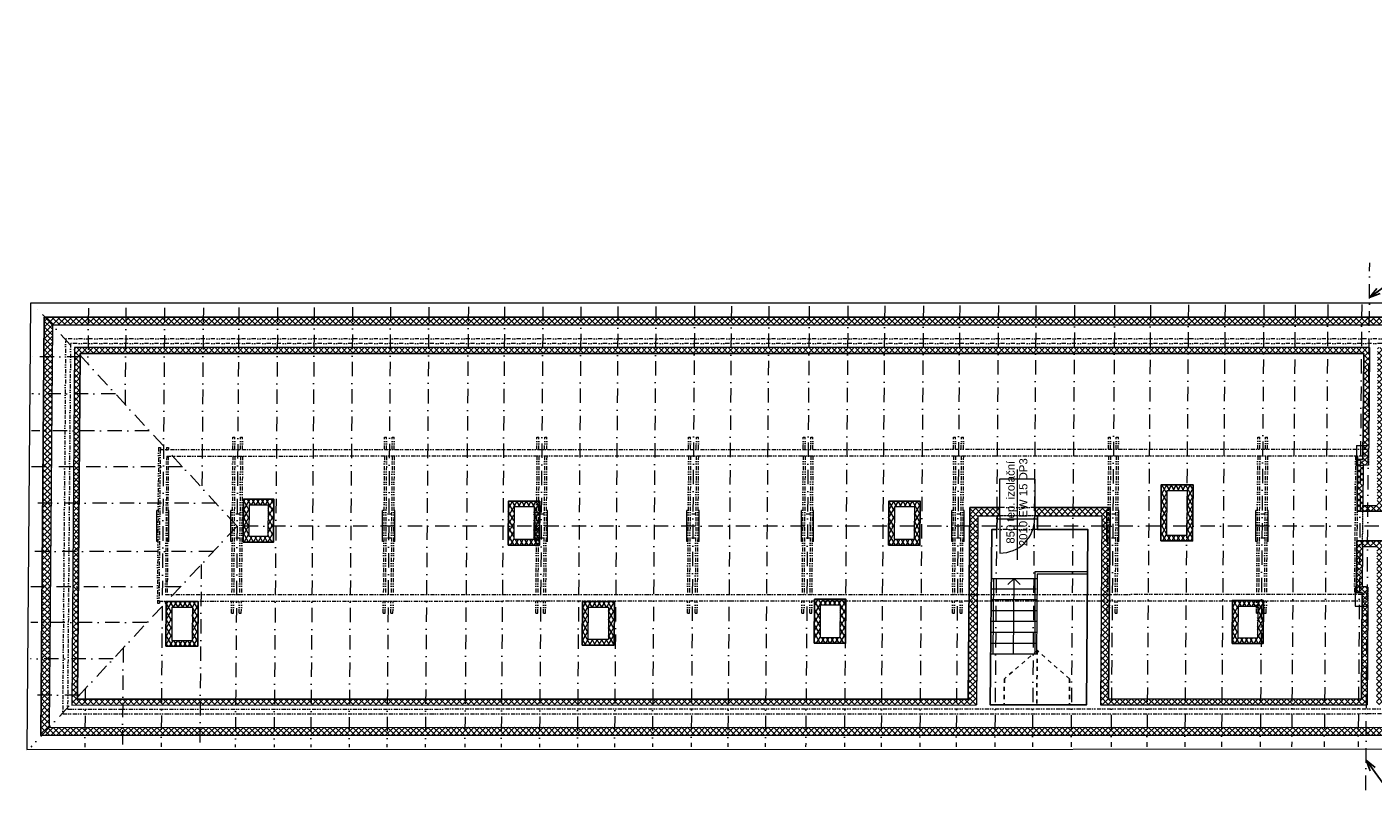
# Model space of a CAD drawing. Extents: x -12999 to 72725, y -101237 to -63774.
# Tile 2 of 3: x 21348 to 54367, y -100934 to -82154. Entities that reach past the tile are written whole.
import ezdxf

# ---------------------------------------------------------------- set-up
doc = ezdxf.new("R2010")
doc.units = 0
doc.header["$MEASUREMENT"] = 0
for name, pattern in [('DGN Style 2', [0.643626, 0.386175, -0.25745]), ('Čerchovaná', [670.277762, 352.777767, -176.388884, 0, -141.111112]), ('Čerchovaná se dvěma tečkami S', [250, 100, -40, 15, -40, 15, -40]), ('čárkovaná S', [200, 100, -100])]:
    doc.linetypes.add(name, pattern=pattern)
for name, color, linetype, lineweight in [('2D VÝPLNĚ_Číslo_pera__4', 91, 'Continuous', 13), ('2D ČÁRY_Číslo_pera__1', 7, 'Continuous', 15), ('2D ČÁRY_Číslo_pera__3', 150, 'Continuous', 13), ('blok I_pohled4_terén_Číslo_pera__4', 91, 'Continuous', 13), ('hřeben_Číslo_pera__1', 7, 'Continuous', 15), ('komín_Číslo_pera__1', 7, 'Continuous', 15), ('krokve_Číslo_pera__1', 7, 'Continuous', 15), ('POZNÁMKY.POPISKA_Číslo_pera__4', 91, 'Continuous', 13), ('POZNÁMKY.TEXT_Číslo_pera__4', 91, 'Continuous', 13), ('svislé konstrukce_Číslo_pera__1', 7, 'Continuous', 15), ('svislé konstrukce_Číslo_pera__2', 1, 'Continuous', 25), ('svislé konstrukce_Číslo_pera__3', 150, 'Continuous', 13), ('vodorovné konstrukce_Číslo_pera__1', 7, 'Continuous', 15), ('zdi_Číslo_pera__1', 7, 'Continuous', 15), ('zdi_Číslo_pera__2', 1, 'Continuous', 25)]:
    doc.layers.add(name, color=color, linetype=linetype, lineweight=lineweight)
doc.layers.add('2D ČÁRY', color=7, linetype='Continuous')
doc.styles.add('GENERATED_STYLE_1', font='arial.ttf')
doc.styles.get("Standard").update_dxf_attribs({"font": 'txt', "bigfont": 'BIGFONT.SHX'})
doc.dimstyles.new('GENERATED_STYLE__3', dxfattribs={"dimtxt": 0.18, "dimasz": 273.6, "dimexe": 0.18, "dimexo": 0.0625, "dimgap": 0.09, "dimtad": 0, "dimtih": 1, "dimtoh": 1, "dimdec": 4, "dimzin": 0, "dimdsep": 46, "dimtxsty": 'Standard', "dimcen": 0.09, "dimadec": 0, "dimazin": 0, "dimtfac": 1, "dimtdec": 4, "dimtmove": 0, "dimatfit": 3, "dimldrblk": 'ARROWHEAD_3', "dimfxl": 0, "dimtolj": 1, "dimtzin": 0, "dimarcsym": 0})
pattern_1 = [(45, (0, 0), (-70.71068, 70.71068), []), (135, (0, 0), (70.71068, 70.71068), [])]
pattern_2 = [(60, (0, 0), (-86.60254, 50), []), (120, (0, 0), (86.60254, 50), [])]

# ---------------------------------------------------------------- blocks, each defined once
blk = doc.blocks.new('LINE_9981', base_point=(45548, -97541))
at = {"layer": '2D ČÁRY_Číslo_pera__3', "linetype": 'Continuous'}
for p, q in [((45563, -95691), (45411, -95840)), ((45548, -97541), (45563, -95691)), ((45563, -95691), (45711, -95843))]:
    blk.add_line(p, q, dxfattribs=at)
blk = doc.blocks.new('ARROWHEAD_3')
at = {"linetype": 'Continuous'}
blk.add_line((0, 0), (-1, 0), dxfattribs=at)
at = {"linetype": 'Continuous', "flags": 128}
blk.add_lwpolyline([(-1, 0.2679), (0, 0), (-1, -0.2679)], dxfattribs=at)

msp = doc.modelspace()

# ---------------------------------------------------------------- hatches: boundary and pattern name
at = {"layer": '2D VÝPLNĚ_Číslo_pera__4', "linetype": 'Continuous'}
h = msp.add_hatch(dxfattribs=at)
h.set_pattern_fill('TEPELNA_IZOLACE_EPS', color=8, style=0, pattern_type=2)
h.set_pattern_definition(pattern_1)
h.paths.add_polyline_path([(21691, -99547), (72327, -99535), (72384, -82525), (62192, -82495), (62142, -89276), (21774, -89276)], flags=0)
h.paths.add_polyline_path([(21892, -99347), (21972, -89476), (62341, -89476), (62390, -82695), (72183, -82724), (72128, -99335)], flags=0)
h = msp.add_hatch(dxfattribs=at)
h.set_pattern_fill('TEPELNA_IZOLACE_EPS', color=8, style=0, pattern_type=2)
h.set_pattern_definition(pattern_1)
h.paths.add_polyline_path([(44477, -93952), (44439, -98652), (22588, -98657), (22657, -90166), (54138, -90166), (54118, -92769), (53987, -92769), (53976, -94039), (54606, -94039), (54618, -90166), (62976, -90166), (63025, -83387), (71541, -83412), (71490, -98645), (54590, -98649), (54603, -94769), (53970, -94769), (53960, -96039), (54099, -96039), (54079, -98649), (47879, -98651), (47917, -93951), (46075, -93951), (46075, -94151), (47715, -94151), (47678, -98791), (54218, -98789), (54240, -95900), (54101, -95899), (54109, -94909), (54463, -94909), (54450, -98789), (71630, -98785), (71681, -83273), (62886, -83247), (62837, -90026), (54479, -90026), (54466, -93899), (54117, -93899), (54125, -92909), (54257, -92910), (54279, -90026), (22518, -90026), (22447, -98797), (44638, -98792), (44675, -94152), (45205, -94151), (45205, -93951)], flags=0)
h = msp.add_hatch(dxfattribs=at)
h.set_pattern_fill('TEPELNA_IZOLACE_MINERÁL', color=8, style=0, pattern_type=2)
h.set_pattern_definition(pattern_2)
h.paths.add_polyline_path([(49171, -93390), (49160, -94770), (49940, -94770), (49951, -93390)], flags=0)
h.paths.add_polyline_path([(49301, -94630), (49310, -93530), (49810, -93530), (49801, -94630)], flags=0)
h = msp.add_hatch(dxfattribs=at)
h.set_pattern_fill('TEPELNA_IZOLACE_MINERÁL', color=8, style=0, pattern_type=2)
h.set_pattern_definition(pattern_2)
h.paths.add_polyline_path([(26658, -93746), (26649, -94796), (27399, -94796), (27408, -93746)], flags=0)
h.paths.add_polyline_path([(26790, -94656), (26797, -93886), (27267, -93886), (27260, -94656)], flags=0)
h = msp.add_hatch(dxfattribs=at)
h.set_pattern_fill('TEPELNA_IZOLACE_MINERÁL', color=8, style=0, pattern_type=2)
h.set_pattern_definition(pattern_2)
h.paths.add_polyline_path([(33158, -93796), (33149, -94876), (33919, -94876), (33928, -93796)], flags=0)
h.paths.add_polyline_path([(33290, -94736), (33296, -93936), (33786, -93936), (33780, -94736)], flags=0)
h = msp.add_hatch(dxfattribs=at)
h.set_pattern_fill('TEPELNA_IZOLACE_MINERÁL', color=8, style=0, pattern_type=2)
h.set_pattern_definition(pattern_2)
h.paths.add_polyline_path([(42488, -93796), (42479, -94876), (43249, -94876), (43258, -93796)], flags=0)
h.paths.add_polyline_path([(42620, -94736), (42627, -93936), (43117, -93936), (43110, -94736)], flags=0)
h = msp.add_hatch(dxfattribs=at)
h.set_pattern_fill('TEPELNA_IZOLACE_MINERÁL', color=8, style=0, pattern_type=2)
h.set_pattern_definition(pattern_2)
h.paths.add_polyline_path([(24767, -96256), (24759, -97356), (25539, -97356), (25547, -96256)], flags=0)
h.paths.add_polyline_path([(24900, -97216), (24906, -96396), (25406, -96396), (25400, -97216)], flags=0)
h = msp.add_hatch(dxfattribs=at)
h.set_pattern_fill('TEPELNA_IZOLACE_MINERÁL', color=8, style=0, pattern_type=2)
h.set_pattern_definition(pattern_2)
h.paths.add_polyline_path([(34978, -96254), (34969, -97324), (35749, -97324), (35758, -96254)], flags=0)
h.paths.add_polyline_path([(35110, -97184), (35117, -96394), (35617, -96394), (35610, -97184)], flags=0)
h = msp.add_hatch(dxfattribs=at)
h.set_pattern_fill('TEPELNA_IZOLACE_MINERÁL', color=8, style=0, pattern_type=2)
h.set_pattern_definition(pattern_2)
h.paths.add_polyline_path([(40668, -96202), (40660, -97282), (41430, -97282), (41438, -96202)], flags=0)
h.paths.add_polyline_path([(40801, -97142), (40807, -96342), (41297, -96342), (41291, -97142)], flags=0)
h = msp.add_hatch(dxfattribs=at)
h.set_pattern_fill('TEPELNA_IZOLACE_MINERÁL', color=8, style=0, pattern_type=2)
h.set_pattern_definition(pattern_2)
h.paths.add_polyline_path([(50918, -96230), (50910, -97290), (51670, -97290), (51678, -96230)], flags=0)
h.paths.add_polyline_path([(51051, -97150), (51057, -96370), (51537, -96370), (51531, -97150)], flags=0)

# ---------------------------------------------------------------- linework, layer by layer
at = {"layer": '2D ČÁRY_Číslo_pera__1', "color": 8, "linetype": 'Čerchovaná'}
msp.add_line((54189, -100883), (54284, -87947), dxfattribs=at)
at = {"layer": '2D ČÁRY_Číslo_pera__1', "color": 8, "linetype": 'Continuous'}
for p, q in [((45205, -94151), (45205, -93951)), ((46075, -94151), (46075, -93951))]:
    msp.add_line(p, q, dxfattribs=at)
at = {"layer": '2D ČÁRY_Číslo_pera__1', "color": 8, "linetype": 'Continuous', "flags": 128}
msp.add_lwpolyline([(46075, -93951), (46075, -93251), (45205, -93251), (45205, -93951)], dxfattribs=at)
at = {"layer": '2D ČÁRY_Číslo_pera__3', "color": 8, "linetype": 'Continuous'}
for p, q in [((45053, -95691), (45038, -97541)), ((46073, -95531), (46073, -97541)), ((47364, -95531), (46073, -95531))]:
    msp.add_line(p, q, dxfattribs=at)
at = {"layer": 'blok I_pohled4_terén_Číslo_pera__4', "color": 8, "linetype": 'Continuous'}
msp.add_line((45641, -93019), (45638, -95236), dxfattribs=at)
at = {"layer": 'hřeben_Číslo_pera__1', "color": 8, "linetype": 'Čerchovaná'}
msp.add_line((67244, -94406), (26502, -94406), dxfattribs=at)
at = {"layer": 'komín_Číslo_pera__1', "color": 8, "linetype": 'Continuous'}
for p, q in [((49310, -93530), (49301, -94630)), ((49310, -93530), (49810, -93530)), ((49810, -93530), (49801, -94630)), ((26797, -93886), (26790, -94656)), ((26797, -93886), (27267, -93886)), ((27267, -93886), (27260, -94656)), ((33296, -93936), (33290, -94736)), ((33786, -93936), (33296, -93936)), ((33786, -93936), (33780, -94736)), ((42627, -93936), (42620, -94736)), ((43117, -93936), (42627, -93936)), ((43117, -93936), (43110, -94736)), ((26790, -94656), (27260, -94656)), ((33780, -94736), (33290, -94736)), ((43110, -94736), (42620, -94736)), ((49301, -94630), (49801, -94630)), ((24906, -96396), (24900, -97216)), ((24906, -96396), (25406, -96396)), ((25406, -96396), (25400, -97216)), ((35117, -96394), (35110, -97184)), ((35117, -96394), (35617, -96394)), ((35617, -96394), (35610, -97184)), ((40807, -96342), (40801, -97142)), ((40807, -96342), (41297, -96342)), ((41297, -96342), (41291, -97142)), ((51057, -96370), (51051, -97150)), ((51057, -96370), (51537, -96370)), ((51537, -96370), (51531, -97150)), ((24900, -97216), (25400, -97216)), ((35110, -97184), (35610, -97184)), ((40801, -97142), (41291, -97142)), ((51051, -97150), (51531, -97150))]:
    msp.add_line(p, q, dxfattribs=at)
at = {"layer": 'krokve_Číslo_pera__1', "color": 8, "linetype": 'Čerchovaná'}
for p, q in [((26502, -94406), (21587, -89057)), ((22856, -89054), (22844, -90425)), ((23776, -89051), (23756, -91417)), ((24726, -89048), (24666, -96373)), ((25676, -89046), (25640, -93467)), ((26546, -89043), (26459, -99829)), ((27496, -89041), (27409, -99829)), ((28396, -89038), (28309, -99829)), ((29336, -89036), (29249, -99828)), ((30266, -89033), (30179, -99828)), ((31206, -89031), (31119, -99828)), ((32176, -89028), (32089, -99828)), ((33066, -89025), (32979, -99828)), ((34006, -89023), (33919, -99828)), ((34936, -89020), (34849, -99828)), ((35846, -89018), (35759, -99828)), ((36776, -89015), (36689, -99827)), ((37726, -89003), (37639, -99827)), ((38626, -89010), (38539, -99827)), ((39546, -89007), (39459, -99827)), ((40537, -89005), (40449, -99827)), ((41487, -89002), (41399, -99827)), ((42387, -89000), (42299, -99827)), ((43337, -88997), (43249, -99827)), ((44227, -88995), (44139, -99826)), ((45177, -88992), (45089, -99826)), ((46097, -88989), (46009, -99826)), ((47047, -88987), (46959, -99826)), ((48027, -88984), (47939, -99826)), ((48907, -88982), (48819, -99826)), ((49837, -88979), (49749, -99826)), ((50737, -88977), (50649, -99826)), ((51687, -88974), (51599, -99825)), ((52457, -88972), (52369, -99825)), ((53257, -88970), (53169, -99825)), ((54087, -88967), (54000, -99825)), ((22685, -90252), (21468, -90252)), ((23518, -91158), (21465, -91158)), ((24350, -92064), (21461, -92064)), ((25164, -92950), (21457, -92950)), ((25988, -93846), (21453, -93846)), ((26502, -94406), (21442, -99830)), ((25918, -95032), (21448, -95032)), ((25625, -95346), (25589, -99829)), ((25110, -95898), (21445, -95898)), ((24666, -96373), (24639, -99821)), ((24293, -96774), (21441, -96774)), ((23708, -97401), (23689, -99829)), ((23466, -97660), (21437, -97660)), ((22780, -98395), (22768, -99829)), ((22630, -98556), (21434, -98556))]:
    msp.add_line(p, q, dxfattribs=at)
at = {"layer": 'svislé konstrukce_Číslo_pera__1', "color": 8, "linetype": 'Continuous', "flags": 128}
msp.add_lwpolyline([(21436, -88936), (21348, -99887), (72666, -99875), (72725, -82186), (61854, -82154), (61805, -88936)], close=True, dxfattribs=at)
at = {"layer": 'svislé konstrukce_Číslo_pera__2', "color": 8, "linetype": 'Continuous', "flags": 128}
for points in [[(21774, -89276), (21691, -99547), (72327, -99535), (72384, -82525), (62192, -82495), (62142, -89276)], [(49160, -94770), (49940, -94770), (49951, -93390), (49171, -93390)], [(26649, -94796), (27399, -94796), (27408, -93746), (26658, -93746)], [(33149, -94876), (33919, -94876), (33928, -93796), (33158, -93796)], [(42479, -94876), (43249, -94876), (43258, -93796), (42488, -93796)], [(24759, -97356), (25539, -97356), (25547, -96256), (24767, -96256)], [(34969, -97324), (35749, -97324), (35758, -96254), (34978, -96254)], [(40660, -97282), (41430, -97282), (41438, -96202), (40668, -96202)], [(50910, -97290), (51670, -97290), (51678, -96230), (50918, -96230)]]:
    msp.add_lwpolyline(points, close=True, dxfattribs=at)
msp.add_lwpolyline([(54606, -94039), (53976, -94039), (53987, -92769), (54118, -92769), (54138, -90166), (22657, -90166), (22588, -98657), (44439, -98652), (44477, -93952), (45205, -93951), (45205, -94151), (45145, -94151), (45142, -94491), (45012, -94491), (44978, -98794), (47338, -98791), (47372, -94491), (46135, -94491), (46135, -94151), (46075, -94151), (46075, -93951), (47917, -93951), (47879, -98651), (54079, -98649), (54099, -96039), (53960, -96039), (53970, -94769), (54603, -94769)], dxfattribs=at)
at = {"layer": 'svislé konstrukce_Číslo_pera__3', "color": 8, "linetype": 'Continuous', "flags": 128}
msp.add_lwpolyline([(45215, -94227), (45214, -95067, 0.415194), (46064, -94227)], format="xyb", dxfattribs=at)
at = {"layer": 'vodorovné konstrukce_Číslo_pera__1', "color": 8, "linetype": 'Čerchovaná se dvěma tečkami S'}
for p, q in [((22299, -89806), (22225, -99017)), ((62459, -89806), (22299, -89806)), ((22418, -89926), (22346, -98897)), ((62578, -89926), (22418, -89926)), ((26397, -92526), (26398, -92226)), ((26398, -92226), (26448, -92226)), ((26447, -92526), (26448, -92226)), ((26587, -92526), (26588, -92226)), ((26588, -92226), (26638, -92226)), ((26637, -92526), (26638, -92226)), ((30117, -92525), (30118, -92225)), ((30118, -92225), (30168, -92225)), ((30167, -92525), (30168, -92225)), ((30307, -92525), (30308, -92225)), ((30308, -92225), (30358, -92225)), ((30357, -92525), (30358, -92225)), ((33857, -92524), (33858, -92224)), ((33858, -92224), (33908, -92224)), ((33907, -92524), (33908, -92224)), ((34047, -92524), (34048, -92224)), ((34048, -92224), (34098, -92224)), ((34097, -92524), (34098, -92224)), ((37577, -92523), (37578, -92223)), ((37578, -92223), (37628, -92223)), ((37627, -92523), (37628, -92223)), ((37767, -92523), (37768, -92223)), ((37768, -92223), (37818, -92223)), ((37817, -92523), (37818, -92223)), ((40387, -92523), (40388, -92223)), ((40388, -92223), (40438, -92222)), ((40437, -92522), (40438, -92222)), ((40577, -92522), (40578, -92222)), ((40578, -92222), (40628, -92222)), ((40627, -92522), (40628, -92222)), ((44077, -92522), (44078, -92222)), ((44078, -92222), (44128, -92222)), ((44127, -92522), (44128, -92222)), ((44267, -92522), (44268, -92222)), ((44268, -92222), (44318, -92222)), ((44317, -92522), (44318, -92222)), ((47878, -92521), (47879, -92221)), ((47879, -92221), (47929, -92221)), ((47928, -92521), (47929, -92221)), ((48068, -92521), (48069, -92221)), ((48069, -92221), (48119, -92221)), ((48118, -92521), (48119, -92221)), ((51538, -92520), (51539, -92220)), ((51539, -92220), (51589, -92220)), ((51588, -92520), (51589, -92220)), ((51728, -92520), (51729, -92220)), ((51729, -92220), (51779, -92220)), ((51778, -92520), (51779, -92220)), ((24578, -92476), (24547, -96296)), ((24578, -92476), (24628, -92476)), ((24618, -92526), (24587, -96246)), ((24618, -92526), (54259, -92519)), ((24628, -92476), (24628, -92526)), ((24776, -92686), (24749, -96086)), ((24768, -92476), (24818, -92476)), ((24768, -92476), (24768, -92526)), ((24776, -92686), (54258, -92679)), ((24816, -92686), (24789, -96086)), ((24818, -92477), (24818, -92527)), ((26396, -92685), (26369, -96085)), ((26446, -92686), (26419, -96086)), ((26586, -92686), (26559, -96086)), ((26636, -92686), (26609, -96086)), ((30116, -92684), (30089, -96084)), ((30166, -92685), (30139, -96085)), ((30306, -92685), (30279, -96085)), ((30356, -92685), (30329, -96085)), ((33857, -92684), (33829, -96084)), ((33907, -92684), (33879, -96084)), ((34047, -92684), (34019, -96084)), ((34097, -92684), (34069, -96084)), ((37577, -92683), (37549, -96083)), ((37627, -92683), (37599, -96083)), ((37767, -92683), (37739, -96083)), ((37817, -92683), (37789, -96083)), ((40387, -92683), (40359, -96083)), ((40437, -92682), (40409, -96082)), ((40577, -92682), (40549, -96082)), ((40627, -92682), (40599, -96082)), ((44077, -92682), (44049, -96082)), ((44127, -92682), (44099, -96082)), ((44267, -92682), (44239, -96082)), ((44317, -92682), (44289, -96082)), ((47877, -92681), (47850, -96081)), ((47927, -92681), (47900, -96081)), ((48067, -92681), (48040, -96081)), ((48117, -92681), (48090, -96081)), ((51537, -92680), (51510, -96080)), ((51587, -92680), (51560, -96080)), ((51727, -92680), (51700, -96080)), ((51777, -92680), (51750, -96080)), ((53937, -92679), (53910, -96079)), ((53987, -92679), (53960, -96079)), ((54258, -92679), (54259, -92519)), ((26575, -94111), (26435, -94111)), ((30295, -94111), (30155, -94111)), ((34035, -94111), (33895, -94111)), ((37755, -94111), (37615, -94111)), ((40565, -94111), (40425, -94111)), ((44255, -94111), (44115, -94111)), ((48056, -94111), (47915, -94111)), ((51716, -94111), (51576, -94111)), ((26570, -94701), (26430, -94701)), ((30290, -94701), (30150, -94701)), ((34030, -94701), (33890, -94701)), ((37750, -94701), (37610, -94701)), ((40560, -94701), (40420, -94701)), ((44251, -94701), (44111, -94701)), ((48051, -94701), (47911, -94701)), ((51711, -94701), (51571, -94701)), ((24749, -96086), (54239, -96079)), ((54238, -96239), (54239, -96079)), ((24547, -96296), (24597, -96296)), ((24587, -96246), (54238, -96239)), ((24597, -96246), (24597, -96296)), ((24737, -96246), (24737, -96298)), ((24737, -96298), (24787, -96298)), ((24787, -96246), (24787, -96298)), ((26367, -96545), (26368, -96245)), ((26417, -96545), (26418, -96245)), ((26557, -96545), (26558, -96245)), ((26607, -96545), (26608, -96245)), ((30087, -96544), (30088, -96244)), ((30137, -96544), (30138, -96244)), ((30277, -96544), (30278, -96244)), ((30327, -96544), (30328, -96244)), ((33828, -96544), (33829, -96244)), ((33878, -96544), (33879, -96244)), ((34018, -96544), (34019, -96244)), ((34068, -96544), (34069, -96244)), ((37548, -96543), (37549, -96243)), ((37598, -96543), (37599, -96243)), ((37738, -96543), (37739, -96243)), ((37788, -96543), (37789, -96243)), ((40358, -96543), (40359, -96243)), ((40408, -96542), (40409, -96242)), ((40548, -96542), (40549, -96242)), ((40598, -96542), (40599, -96242)), ((44048, -96542), (44049, -96242)), ((44098, -96542), (44099, -96242)), ((44238, -96542), (44239, -96242)), ((44288, -96542), (44289, -96242)), ((47848, -96541), (47849, -96241)), ((47898, -96541), (47899, -96241)), ((48038, -96541), (48039, -96241)), ((48088, -96541), (48089, -96241)), ((51508, -96540), (51509, -96240)), ((51558, -96540), (51559, -96240)), ((51698, -96540), (51699, -96240)), ((51748, -96540), (51749, -96240)), ((26367, -96545), (26417, -96545)), ((26557, -96545), (26607, -96545)), ((30087, -96544), (30137, -96544)), ((30277, -96544), (30327, -96544)), ((33828, -96544), (33878, -96544)), ((34018, -96544), (34068, -96544)), ((37548, -96543), (37598, -96543)), ((37738, -96543), (37788, -96543)), ((40358, -96543), (40408, -96542)), ((40548, -96542), (40598, -96542)), ((44048, -96542), (44098, -96542)), ((44238, -96542), (44288, -96542)), ((47848, -96541), (47898, -96541)), ((48038, -96541), (48088, -96541)), ((51508, -96540), (51558, -96540)), ((51698, -96540), (51748, -96540)), ((22225, -99017), (71592, -99005)), ((22346, -98897), (71473, -98885))]:
    msp.add_line(p, q, dxfattribs=at)
at = {"layer": 'zdi_Číslo_pera__1', "color": 8, "linetype": 'Continuous'}
for p, q in [((21972, -89476), (21892, -99347)), ((62341, -89476), (21972, -89476)), ((22518, -90026), (22447, -98797)), ((54279, -90026), (22518, -90026)), ((54279, -90026), (54259, -92429)), ((53959, -92429), (53955, -92909)), ((53959, -92429), (54259, -92429)), ((53955, -92909), (54125, -92909)), ((54125, -92909), (54117, -93899)), ((24532, -94786), (24532, -94026)), ((24565, -94026), (24532, -94026)), ((24832, -94026), (24805, -94026)), ((24832, -94786), (24832, -94026)), ((26352, -94786), (26352, -94026)), ((26385, -94026), (26352, -94026)), ((26652, -94026), (26625, -94026)), ((26652, -94786), (26652, -94026)), ((30073, -94786), (30073, -94026)), ((30106, -94026), (30073, -94026)), ((30373, -94026), (30346, -94026)), ((30373, -94786), (30373, -94026)), ((33813, -94786), (33813, -94026)), ((33846, -94026), (33813, -94026)), ((34113, -94026), (34086, -94026)), ((34113, -94786), (34113, -94026)), ((37533, -94786), (37533, -94026)), ((37566, -94026), (37533, -94026)), ((37833, -94026), (37806, -94026)), ((37833, -94786), (37833, -94026)), ((40343, -94786), (40343, -94026)), ((40376, -94026), (40343, -94026)), ((40643, -94026), (40616, -94026)), ((40643, -94786), (40643, -94026)), ((44033, -94786), (44033, -94026)), ((44066, -94026), (44033, -94026)), ((44333, -94026), (44306, -94026)), ((44333, -94786), (44333, -94026)), ((47833, -94786), (47833, -94026)), ((47866, -94026), (47833, -94026)), ((48133, -94026), (48106, -94026)), ((48133, -94786), (48133, -94026)), ((51493, -94786), (51493, -94026)), ((51526, -94026), (51493, -94026)), ((51793, -94026), (51766, -94026)), ((51793, -94786), (51793, -94026)), ((54117, -93899), (54466, -93899)), ((44675, -94152), (44638, -98792)), ((44675, -94152), (45145, -94151)), ((45145, -94151), (45142, -94491)), ((45145, -94227), (46133, -94227)), ((45215, -94151), (45214, -94227)), ((46065, -94151), (46064, -94227)), ((46135, -94151), (47715, -94151)), ((46135, -94151), (46135, -94491)), ((47715, -94151), (47678, -98791)), ((45012, -94491), (44978, -98794)), ((45012, -94491), (45142, -94491)), ((46135, -94491), (47372, -94491)), ((47372, -94491), (47338, -98791)), ((24559, -94786), (24532, -94786)), ((24832, -94786), (24799, -94786)), ((26379, -94786), (26352, -94786)), ((26652, -94786), (26619, -94786)), ((30099, -94786), (30073, -94786)), ((30373, -94786), (30339, -94786)), ((33840, -94786), (33813, -94786)), ((34113, -94786), (34080, -94786)), ((37560, -94786), (37533, -94786)), ((37833, -94786), (37800, -94786)), ((40370, -94786), (40343, -94786)), ((40643, -94786), (40610, -94786)), ((44060, -94786), (44033, -94786)), ((44333, -94786), (44300, -94786)), ((47860, -94786), (47833, -94786)), ((48133, -94786), (48100, -94786)), ((51520, -94786), (51493, -94786)), ((51793, -94786), (51760, -94786)), ((54109, -94909), (54101, -95899)), ((54109, -94909), (54463, -94909)), ((45003, -95691), (46123, -95691)), ((46124, -95581), (46108, -97541)), ((46124, -95581), (47363, -95581)), ((44987, -95945), (46107, -95945)), ((53931, -95899), (53927, -96369)), ((53931, -95899), (54101, -95899)), ((44987, -96211), (46107, -96211)), ((53927, -96369), (54237, -96369)), ((54237, -96369), (54218, -98789)), ((44987, -96477), (46107, -96477)), ((44987, -96743), (46108, -96743)), ((44988, -97009), (46108, -97009)), ((44988, -97275), (46108, -97275)), ((44988, -97541), (46108, -97541)), ((22447, -98797), (44638, -98792)), ((44978, -98791), (47338, -98791)), ((47678, -98791), (54218, -98789)), ((21892, -99347), (72128, -99335))]:
    msp.add_line(p, q, dxfattribs=at)
at = {"layer": 'zdi_Číslo_pera__1', "color": 8, "linetype": 'DGN Style 2'}
for p, q in [((54259, -92429), (54257, -92910)), ((54257, -92910), (54125, -92909)), ((54109, -94909), (54117, -93899)), ((46135, -94151), (45145, -94151)), ((54240, -95900), (54101, -95899)), ((54240, -95900), (54237, -96369))]:
    msp.add_line(p, q, dxfattribs=at)
at = {"layer": 'zdi_Číslo_pera__1', "color": 8, "linetype": 'Čerchovaná se dvěma tečkami S'}
for p, q in [((46075, -93951), (45205, -93951)), ((46135, -94491), (45142, -94491))]:
    msp.add_line(p, q, dxfattribs=at)
at = {"layer": 'zdi_Číslo_pera__2', "color": 8, "linetype": 'čárkovaná S'}
for p, q in [((46128, -97461), (45323, -98151)), ((46128, -97461), (46118, -98791)), ((46923, -98151), (46128, -97461)), ((45323, -98151), (45318, -98797)), ((46923, -98151), (46918, -98785))]:
    msp.add_line(p, q, dxfattribs=at)

# ---------------------------------------------------------------- block references
at = {"layer": '2D ČÁRY', "color": 8, "linetype": 'Continuous'}
msp.add_blockref('LINE_9981', (45548, -97541), dxfattribs=at)

# ---------------------------------------------------------------- texts
at = {"layer": 'POZNÁMKY.TEXT_Číslo_pera__4', "color": 8, "linetype": 'Continuous', "insert": (45889, -93820), "char_height": 200, "attachment_point": 8, "rotation": 89.9176, "line_spacing_factor": 0.937873, "style": 'GENERATED_STYLE_1'}
msp.add_mtext('{850^Itep. izolační\\P2010^IEW 15 DP3}', dxfattribs=at)

# ---------------------------------------------------------------- leaders
at = {"layer": 'POZNÁMKY.POPISKA_Číslo_pera__4', "color": 8, "linetype": 'Continuous', "annotation_type": 0, "has_hookline": 1, "hookline_direction": 0, "text_width": 2947}
for points in [[(54278, -88796), (54855, -88381), (55345, -88381)], [(54195, -100151), (54772, -100934), (55262, -100934)]]:
    msp.add_leader(points, dimstyle='GENERATED_STYLE__3', dxfattribs=at)

doc.saveas('drawing.dxf')
